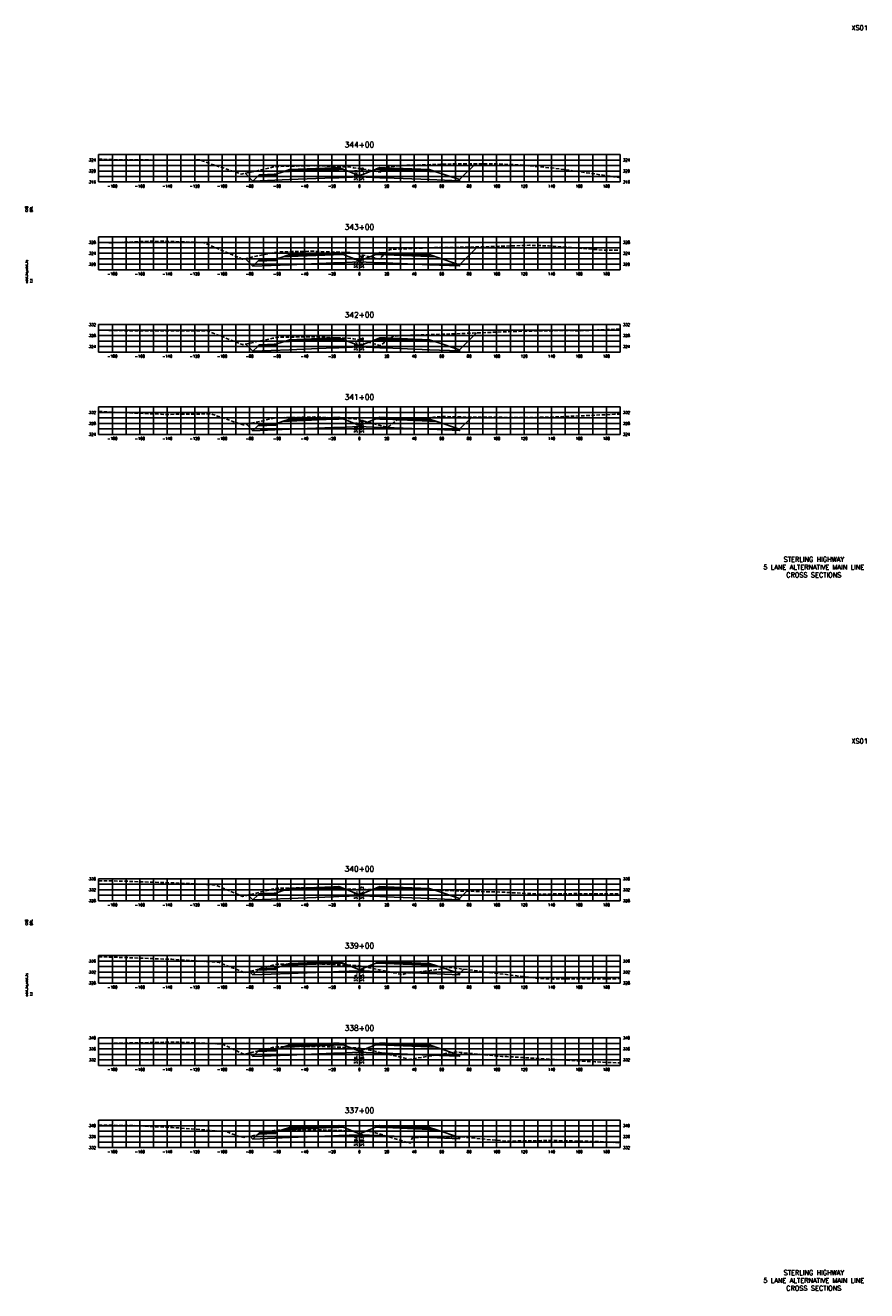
# Model space of a CAD drawing. Extents: x 37 to 10140, y -1968 to 9206.
# Tile 95 of 105: x 5147 to 5760, y 7296 to 8218. Entities that reach past the tile are written whole.
import ezdxf
from ezdxf.enums import TextEntityAlignment as Align

# ---------------------------------------------------------------- set-up
doc = ezdxf.new("R2010")
doc.units = 0
doc.header["$LTSCALE"] = 20
doc.header["$MEASUREMENT"] = 0
doc.linetypes.add('HIDDEN_050%', pattern=[0.1875, 0.125, -0.0625])
for name, color, linetype in [('S-AT-TXT175', 6, 'Continuous'), ('S-AT-TXT80', 1, 'Continuous'), ('XDATUM', 3, 'Continuous'), ('XEG', 1, 'HIDDEN_050%'), ('XFG', 2, 'Continuous'), ('XGRID', 251, 'Continuous'), ('XGRIDT', 2, 'Continuous'), ('XREF-BORDER', 7, 'Continuous')]:
    doc.layers.add(name, color=color, linetype=linetype)
doc.styles.add('L100', font='simplex.shx', dxfattribs={"height": 2})
doc.styles.add('L175', font='ROMANSM.shx', dxfattribs={"height": 3.5})
doc.styles.add('L80', font='ROMANSM.shx', dxfattribs={"height": 1.6})

# ---------------------------------------------------------------- blocks, each defined once
blk = doc.blocks.new('03025_00_att1')
at = {"layer": 'S-AT-TXT175', "style": 'L175'}
for tag, p in [('NUM', (32.402, 20.822)), ('LINE1', (30.64, 1.444)), ('LINE2', (30.64, 1.161)), ('LINE3', (30.64, 0.877))]:
    blk.add_attdef(tag, text='', height=0.175, dxfattribs=at).set_placement(p, align=Align.CENTER)
at = {"layer": 'S-AT-TXT80', "style": 'L80'}
for tag, p in [('DESIGNED', (2.094, 14.201)), ('CHECKED', (2.265, 14.201)), ('DRAFTED', (2.436, 14.201)), ('PCTB', (2.094, 11.605)), ('PSCALE', (2.265, 11.605)), ('PVIEW', (2.436, 11.605))]:
    blk.add_attdef(tag, p, '', height=0.08, rotation=90, dxfattribs=at)

msp = doc.modelspace()

# ---------------------------------------------------------------- linework, layer by layer
at = {"layer": 'XDATUM', "flags": 128}
for points in [[(5306.71, 8110.32), (5312.41, 8104.63), (5339, 8105.69), (5371, 8106.97), (5375, 8107.13), (5390, 8107.73), (5405, 8107.13), (5409, 8106.97), (5441, 8105.69), (5463, 8104.81), (5463, 8105.7), (5474.47, 8117.17)], [(5306.85, 8048.19), (5312.41, 8042.63), (5339, 8043.69), (5371, 8044.97), (5375, 8045.13), (5390, 8045.73), (5405, 8045.13), (5409, 8044.97), (5441, 8043.69), (5463, 8042.81), (5463, 8043.7), (5475.95, 8056.65)], [(5307.16, 7985.88), (5312.41, 7980.63), (5339, 7981.69), (5371, 7982.97), (5375, 7983.13), (5390, 7983.73), (5405, 7983.13), (5409, 7982.97), (5441, 7981.69), (5463, 7980.81), (5463, 7981.7), (5475.24, 7993.93)], [(5307.67, 7927.37), (5312.41, 7922.63), (5339, 7923.69), (5371, 7924.97), (5375, 7925.13), (5390, 7925.73), (5405, 7925.13), (5409, 7924.97), (5441, 7923.69), (5463, 7922.81), (5463, 7923.7), (5471.91, 7932.6)], [(5308.87, 7584.1), (5312.41, 7580.56), (5339, 7581.63), (5371, 7582.91), (5375, 7583.07), (5390, 7583.67), (5405, 7583.07), (5409, 7582.91), (5441, 7581.63), (5463, 7580.75), (5463, 7581.63), (5468.32, 7586.95)], [(5309.96, 7528.32), (5312.41, 7525.87), (5339, 7526.94), (5371, 7528.22), (5375, 7528.38), (5390, 7528.98), (5405, 7528.38), (5409, 7528.22), (5441, 7526.94), (5463, 7526.06), (5463, 7526.94), (5466.14, 7530.08)], [(5309.88, 7468.96), (5312.41, 7466.44), (5339, 7467.5), (5371, 7468.78), (5375, 7468.94), (5390, 7469.54), (5405, 7468.94), (5409, 7468.78), (5441, 7467.5), (5463, 7466.62), (5463, 7467.51), (5464.8, 7469.3)], [(5310.28, 7408.38), (5312.41, 7406.25), (5339, 7407.32), (5371, 7408.6), (5375, 7408.76), (5390, 7409.36), (5405, 7408.76), (5409, 7408.6), (5441, 7407.32), (5463, 7406.44), (5463, 7407.32), (5463.59, 7407.91)]]:
    msp.add_lwpolyline(points, dxfattribs=at)
at = {"layer": 'XEG', "flags": 128}
for points in [[(5200, 8120.76), (5212.49, 8120.17), (5265.2, 8119.87), (5273.53, 8120.21), (5281.17, 8117.35), (5304.09, 8109.76), (5316.35, 8112.38), (5326.66, 8114.72), (5328.07, 8115.02), (5329.77, 8115.28), (5343.64, 8115.63), (5355.65, 8115.93), (5369.79, 8115.41), (5381.69, 8114.95), (5383.51, 8114.72), (5385.75, 8114.41), (5390, 8113.75), (5396.86, 8112.69), (5400.67, 8111.97), (5405.36, 8111.08), (5407.76, 8113.34), (5409.35, 8114.91), (5422.01, 8116.07), (5463.47, 8117.34), (5477.27, 8117.13), (5491.85, 8117.19), (5507.65, 8116.38), (5529.56, 8114.28), (5545.18, 8112.21), (5561.69, 8109.87), (5579.14, 8107.2), (5580, 8107.16)], [(5200, 8059.98), (5208.37, 8059.69), (5236.66, 8060.75), (5242.33, 8060.72), (5248.32, 8060.75), (5276.29, 8059.91), (5298.59, 8050.46), (5302.75, 8048.59), (5304.65, 8047.74), (5313.29, 8049.52), (5326.56, 8052.41), (5327.74, 8052.63), (5329.74, 8052.95), (5340.13, 8053.21), (5356.16, 8053.52), (5366.76, 8053.08), (5383.08, 8052.52), (5384.59, 8052.35), (5386.84, 8052.07), (5390, 8051.32), (5394.59, 8050.24), (5404.55, 8047.61), (5406.11, 8049.55), (5412.11, 8054.82), (5434.93, 8055.84), (5446.07, 8056.18), (5457.84, 8056.27), (5480.03, 8056.73), (5501.02, 8057.44), (5513.98, 8057.82), (5527.69, 8057.45), (5567.11, 8054.4), (5580, 8054.14)], [(5200, 7996.09), (5208.12, 7995.78), (5214.32, 7995.62), (5274.21, 7995.4), (5279.05, 7995.46), (5286.38, 7992.64), (5304.78, 7985.41), (5310.38, 7986.52), (5326.91, 7990.15), (5327.8, 7990.26), (5329.7, 7990.73), (5337.06, 7990.87), (5356.49, 7991.15), (5364.14, 7990.88), (5384.49, 7989.9), (5385.6, 7989.76), (5388.15, 7989.36), (5390, 7988.9), (5393.47, 7988.04), (5395.93, 7987.36), (5405.24, 7984.81), (5410.96, 7989.08), (5414.87, 7991.59), (5423.84, 7992.12), (5472.48, 7993.82), (5493.68, 7994.71), (5516.74, 7995.38), (5538.57, 7995.69), (5550.7, 7995.48), (5563.52, 7996.16), (5580, 7996.72)], [(5200, 7936.7), (5213.89, 7936.03), (5245.67, 7934.68), (5247.85, 7934.59), (5250.15, 7934.57), (5281.81, 7934.93), (5301.46, 7928.15), (5305.33, 7926.9), (5308.79, 7927.6), (5326.95, 7931.59), (5329.15, 7931.99), (5329.56, 7932.06), (5352.8, 7932.57), (5357.18, 7932.69), (5361.78, 7932.47), (5386.19, 7931.44), (5386.78, 7931.35), (5389.46, 7930.84), (5390, 7930.68), (5392.42, 7929.95), (5410.2, 7925.11), (5412.06, 7926.23), (5417.63, 7930.53), (5443.94, 7932.48), (5451.59, 7933.01), (5459.68, 7932.7), (5510.03, 7932.3), (5529.52, 7932.52), (5576.12, 7934.62), (5580, 7934.75)], [(5200, 7594.6), (5216.15, 7594.35), (5216.65, 7594.32), (5217.13, 7594.31), (5250.61, 7593.13), (5283.22, 7591.71), (5284.57, 7591.64), (5285.14, 7591.4), (5304.82, 7583.11), (5318.28, 7586.39), (5326.34, 7588.36), (5328.43, 7588.81), (5329.73, 7589.09), (5357.76, 7589.56), (5357.83, 7589.56), (5387.87, 7588.31), (5387.9, 7588.31), (5387.92, 7588.31), (5387.97, 7588.31), (5390, 7588.27), (5406.7, 7587.9), (5412.14, 7587.91), (5419.73, 7588.13), (5427.4, 7588.44), (5428.75, 7588.41), (5430.06, 7588.46), (5430.29, 7588.38), (5461.35, 7587.16), (5485.45, 7586.45), (5487.45, 7586.5), (5495.51, 7586.17), (5522.26, 7584.79), (5547.58, 7585.19), (5556.22, 7585.01), (5565.35, 7585.02), (5580, 7585.04)], [(5200, 7539.16), (5219.41, 7538.59), (5251.98, 7537.35), (5253.37, 7537.31), (5254.68, 7537.23), (5287.33, 7535.2), (5304.3, 7528.33), (5306.6, 7527.45), (5308.88, 7528.02), (5326.94, 7533.03), (5327.32, 7533.13), (5329.8, 7533.68), (5334.03, 7533.72), (5358.28, 7533.98), (5384.4, 7532.93), (5389.1, 7532.74), (5390, 7532.55), (5392.47, 7532.01), (5393.05, 7531.93), (5416.77, 7527.08), (5421.12, 7526.14), (5421.27, 7525.94), (5423.15, 7526.81), (5452.95, 7530.62), (5457.11, 7531.36), (5461.51, 7530.66), (5519.04, 7523.48), (5531.35, 7522.94), (5580, 7523.2)], [(5200, 7475.95), (5217.98, 7476.17), (5222.17, 7476.39), (5226.14, 7476.34), (5256.13, 7477), (5287.82, 7475.6), (5290.09, 7475.47), (5292.31, 7474.48), (5306.01, 7467.99), (5319.7, 7471.44), (5326.6, 7472.89), (5327.6, 7473.04), (5329.76, 7473.42), (5338.78, 7473.55), (5358.86, 7473.86), (5379.55, 7473.02), (5389.11, 7472.67), (5390, 7472.51), (5392.3, 7472.1), (5394.04, 7471.95), (5409.99, 7468.14), (5425.05, 7464.83), (5425.89, 7464.33), (5427.5, 7464.55), (5459.87, 7469.79), (5490.5, 7466.77), (5493.83, 7466.43), (5497.34, 7466.39), (5527.78, 7464.56), (5556.59, 7462.86), (5561.74, 7462.6), (5567.18, 7462.2), (5580, 7461.77)], [(5200, 7416.36), (5224.93, 7416.15), (5253.81, 7414.57), (5258.89, 7414.33), (5263.69, 7413.98), (5292.85, 7411.68), (5301.02, 7408.65), (5305.87, 7407.41), (5317.48, 7409.96), (5326.52, 7412.14), (5327.98, 7412.38), (5329.58, 7412.62), (5344.94, 7412.79), (5358.08, 7413.04), (5390, 7412.05), (5396.95, 7411.83), (5397.65, 7411.81), (5397.7, 7411.8), (5400.18, 7411.33), (5413.92, 7407.16), (5427.14, 7403.19), (5427.31, 7404.65), (5428.67, 7407.39), (5461.96, 7407.99), (5462.63, 7408), (5463.34, 7407.93), (5496.59, 7404.74), (5528.05, 7405.15), (5530.54, 7405.17), (5533.18, 7405.12), (5564.5, 7404.43), (5580, 7403.47)]]:
    msp.add_lwpolyline(points, dxfattribs=at)
at = {"layer": 'XFG', "flags": 128}
for points in [[(5312.41, 8104.63), (5312.41, 8104.63), (5306.71, 8110.32)], [(5390, 8108.47), (5378.05, 8113.25), (5375, 8113.13), (5371, 8112.97), (5339, 8111.69), (5334.43, 8111.51), (5329, 8109.7), (5329, 8108.7), (5315.96, 8108.18), (5312.41, 8104.63), (5339, 8105.69), (5371, 8106.97), (5375, 8107.13), (5390, 8107.73), (5390, 8108.47)], [(5329, 8109.7), (5328, 8109.66), (5328, 8109.32), (5318, 8108.92), (5318, 8109.26), (5317, 8109.22), (5315.96, 8108.18), (5329, 8108.7), (5329, 8109.7)], [(5328, 8109.66), (5318, 8109.26), (5318, 8108.92), (5328, 8109.32), (5328, 8109.66)], [(5375, 8113.47), (5371, 8113.31), (5339, 8112.03), (5339, 8113.03), (5334.43, 8111.51), (5339, 8111.69), (5371, 8112.97), (5375, 8113.13), (5378.05, 8113.25), (5375, 8114.47), (5375, 8113.47)], [(5375, 8114.47), (5371, 8114.31), (5339, 8113.03), (5339, 8112.69), (5371, 8113.97), (5375, 8114.13), (5375, 8114.47)], [(5375, 8114.13), (5371, 8113.97), (5339, 8112.69), (5339, 8112.03), (5371, 8113.31), (5375, 8113.47), (5375, 8114.13)], [(5390, 8108.47), (5401.95, 8113.25), (5405, 8113.13), (5409, 8112.97), (5441, 8111.69), (5445.57, 8111.51), (5463, 8105.7), (5463, 8104.81), (5441, 8105.69), (5409, 8106.97), (5405, 8107.13), (5390, 8107.73)], [(5405, 8114.47), (5401.95, 8113.25), (5405, 8113.13), (5409, 8112.97), (5441, 8111.69), (5445.57, 8111.51), (5441, 8113.03), (5441, 8112.03), (5409, 8113.31), (5405, 8113.47), (5405, 8114.47)], [(5405, 8114.47), (5405, 8114.13), (5409, 8113.97), (5441, 8112.69), (5441, 8113.03), (5409, 8114.31), (5405, 8114.47)], [(5405, 8114.13), (5405, 8113.47), (5409, 8113.31), (5441, 8112.03), (5441, 8112.69), (5409, 8113.97), (5405, 8114.13)], [(5463, 8105.7), (5463, 8105.7), (5474.47, 8117.17)], [(5463, 8043.7), (5463, 8043.7), (5475.95, 8056.65)], [(5312.41, 8042.63), (5312.41, 8042.63), (5306.85, 8048.19)], [(5390, 8046.47), (5378.05, 8051.25), (5375, 8051.13), (5371, 8050.97), (5339, 8049.69), (5334.43, 8049.51), (5329, 8047.7), (5329, 8046.7), (5315.96, 8046.18), (5312.41, 8042.63), (5339, 8043.69), (5371, 8044.97), (5375, 8045.13), (5390, 8045.73), (5390, 8046.47)], [(5329, 8047.7), (5328, 8047.66), (5328, 8047.32), (5318, 8046.92), (5318, 8047.26), (5317, 8047.22), (5315.96, 8046.18), (5329, 8046.7), (5329, 8047.7)], [(5328, 8047.66), (5318, 8047.26), (5318, 8046.92), (5328, 8047.32), (5328, 8047.66)], [(5375, 8051.47), (5371, 8051.31), (5339, 8050.03), (5339, 8051.03), (5334.43, 8049.51), (5339, 8049.69), (5371, 8050.97), (5375, 8051.13), (5378.05, 8051.25), (5375, 8052.47), (5375, 8051.47)], [(5375, 8052.47), (5371, 8052.31), (5339, 8051.03), (5339, 8050.69), (5371, 8051.97), (5375, 8052.13), (5375, 8052.47)], [(5375, 8052.13), (5371, 8051.97), (5339, 8050.69), (5339, 8050.03), (5371, 8051.31), (5375, 8051.47), (5375, 8052.13)], [(5390, 8046.47), (5401.95, 8051.25), (5405, 8051.13), (5409, 8050.97), (5441, 8049.69), (5445.57, 8049.51), (5463, 8043.7), (5463, 8042.81), (5441, 8043.69), (5409, 8044.97), (5405, 8045.13), (5390, 8045.73)], [(5405, 8052.47), (5401.95, 8051.25), (5405, 8051.13), (5409, 8050.97), (5441, 8049.69), (5445.57, 8049.51), (5441, 8051.03), (5441, 8050.03), (5409, 8051.31), (5405, 8051.47), (5405, 8052.47)], [(5405, 8052.47), (5405, 8052.13), (5409, 8051.97), (5441, 8050.69), (5441, 8051.03), (5409, 8052.31), (5405, 8052.47)], [(5405, 8052.13), (5405, 8051.47), (5409, 8051.31), (5441, 8050.03), (5441, 8050.69), (5409, 8051.97), (5405, 8052.13)], [(5390, 7984.47), (5378.05, 7989.25), (5375, 7989.13), (5371, 7988.97), (5339, 7987.69), (5334.43, 7987.51), (5329, 7985.7), (5329, 7984.7), (5315.96, 7984.18), (5312.41, 7980.63), (5339, 7981.69), (5371, 7982.97), (5375, 7983.13), (5390, 7983.73), (5390, 7984.47)], [(5375, 7989.47), (5371, 7989.31), (5339, 7988.03), (5339, 7989.03), (5334.43, 7987.51), (5339, 7987.69), (5371, 7988.97), (5375, 7989.13), (5378.05, 7989.25), (5375, 7990.47), (5375, 7989.47)], [(5375, 7990.47), (5371, 7990.31), (5339, 7989.03), (5339, 7988.69), (5371, 7989.97), (5375, 7990.13), (5375, 7990.47)], [(5375, 7990.13), (5371, 7989.97), (5339, 7988.69), (5339, 7988.03), (5371, 7989.31), (5375, 7989.47), (5375, 7990.13)], [(5390, 7984.47), (5401.95, 7989.25), (5405, 7989.13), (5409, 7988.97), (5441, 7987.69), (5445.57, 7987.51), (5463, 7981.7), (5463, 7980.81), (5441, 7981.69), (5409, 7982.97), (5405, 7983.13), (5390, 7983.73)], [(5405, 7990.47), (5401.95, 7989.25), (5405, 7989.13), (5409, 7988.97), (5441, 7987.69), (5445.57, 7987.51), (5441, 7989.03), (5441, 7988.03), (5409, 7989.31), (5405, 7989.47), (5405, 7990.47)], [(5405, 7990.47), (5405, 7990.13), (5409, 7989.97), (5441, 7988.69), (5441, 7989.03), (5409, 7990.31), (5405, 7990.47)], [(5405, 7990.13), (5405, 7989.47), (5409, 7989.31), (5441, 7988.03), (5441, 7988.69), (5409, 7989.97), (5405, 7990.13)], [(5463, 7981.7), (5463, 7981.7), (5475.24, 7993.93)], [(5312.41, 7980.63), (5312.41, 7980.63), (5307.16, 7985.88)], [(5329, 7985.7), (5328, 7985.66), (5328, 7985.32), (5318, 7984.92), (5318, 7985.26), (5317, 7985.22), (5315.96, 7984.18), (5329, 7984.7), (5329, 7985.7)], [(5328, 7985.66), (5318, 7985.26), (5318, 7984.92), (5328, 7985.32), (5328, 7985.66)], [(5312.41, 7922.63), (5312.41, 7922.63), (5307.67, 7927.37)], [(5390, 7926.47), (5378.05, 7931.25), (5375, 7931.13), (5371, 7930.97), (5339, 7929.69), (5334.43, 7929.51), (5329, 7927.7), (5329, 7926.7), (5315.96, 7926.18), (5312.41, 7922.63), (5339, 7923.69), (5371, 7924.97), (5375, 7925.13), (5390, 7925.73), (5390, 7926.47)], [(5329, 7927.7), (5328, 7927.66), (5328, 7927.32), (5318, 7926.92), (5318, 7927.26), (5317, 7927.22), (5315.96, 7926.18), (5329, 7926.7), (5329, 7927.7)], [(5328, 7927.66), (5318, 7927.26), (5318, 7926.92), (5328, 7927.32), (5328, 7927.66)], [(5375, 7931.47), (5371, 7931.31), (5339, 7930.03), (5339, 7931.03), (5334.43, 7929.51), (5339, 7929.69), (5371, 7930.97), (5375, 7931.13), (5378.05, 7931.25), (5375, 7932.47), (5375, 7931.47)], [(5375, 7932.47), (5371, 7932.31), (5339, 7931.03), (5339, 7930.69), (5371, 7931.97), (5375, 7932.13), (5375, 7932.47)], [(5375, 7932.13), (5371, 7931.97), (5339, 7930.69), (5339, 7930.03), (5371, 7931.31), (5375, 7931.47), (5375, 7932.13)], [(5390, 7926.47), (5401.95, 7931.25), (5405, 7931.13), (5409, 7930.97), (5441, 7929.69), (5445.57, 7929.51), (5463, 7923.7), (5463, 7922.81), (5441, 7923.69), (5409, 7924.97), (5405, 7925.13), (5390, 7925.73)], [(5405, 7932.47), (5401.95, 7931.25), (5405, 7931.13), (5409, 7930.97), (5441, 7929.69), (5445.57, 7929.51), (5441, 7931.03), (5441, 7930.03), (5409, 7931.31), (5405, 7931.47), (5405, 7932.47)], [(5405, 7932.47), (5405, 7932.13), (5409, 7931.97), (5441, 7930.69), (5441, 7931.03), (5409, 7932.31), (5405, 7932.47)], [(5405, 7932.13), (5405, 7931.47), (5409, 7931.31), (5441, 7930.03), (5441, 7930.69), (5409, 7931.97), (5405, 7932.13)], [(5463, 7923.7), (5463, 7923.7), (5471.91, 7932.6)], [(5312.41, 7580.56), (5312.41, 7580.56), (5308.87, 7584.1)], [(5390, 7584.41), (5378.05, 7589.19), (5375, 7589.07), (5371, 7588.91), (5339, 7587.63), (5334.43, 7587.44), (5329, 7585.63), (5329, 7584.63), (5315.96, 7584.11), (5312.41, 7580.56), (5339, 7581.63), (5371, 7582.91), (5375, 7583.07), (5390, 7583.67), (5390, 7584.41)], [(5329, 7585.63), (5328, 7585.59), (5328, 7585.25), (5318, 7584.85), (5318, 7585.19), (5317, 7585.15), (5315.96, 7584.11), (5329, 7584.63), (5329, 7585.63)], [(5328, 7585.59), (5318, 7585.19), (5318, 7584.85), (5328, 7585.25), (5328, 7585.59)], [(5375, 7589.41), (5371, 7589.25), (5339, 7587.97), (5339, 7588.97), (5334.43, 7587.44), (5339, 7587.63), (5371, 7588.91), (5375, 7589.07), (5378.05, 7589.19), (5375, 7590.41), (5375, 7589.41)], [(5375, 7590.41), (5371, 7590.25), (5339, 7588.97), (5339, 7588.63), (5371, 7589.91), (5375, 7590.07), (5375, 7590.41)], [(5375, 7590.07), (5371, 7589.91), (5339, 7588.63), (5339, 7587.97), (5371, 7589.25), (5375, 7589.41), (5375, 7590.07)], [(5390, 7584.41), (5401.95, 7589.19), (5405, 7589.07), (5409, 7588.91), (5441, 7587.63), (5445.57, 7587.44), (5463, 7581.63), (5463, 7580.75), (5441, 7581.63), (5409, 7582.91), (5405, 7583.07), (5390, 7583.67)], [(5405, 7590.41), (5401.95, 7589.19), (5405, 7589.07), (5409, 7588.91), (5441, 7587.63), (5445.57, 7587.44), (5441, 7588.97), (5441, 7587.97), (5409, 7589.25), (5405, 7589.41), (5405, 7590.41)], [(5405, 7590.41), (5405, 7590.07), (5409, 7589.91), (5441, 7588.63), (5441, 7588.97), (5409, 7590.25), (5405, 7590.41)], [(5405, 7590.07), (5405, 7589.41), (5409, 7589.25), (5441, 7587.97), (5441, 7588.63), (5409, 7589.91), (5405, 7590.07)], [(5463, 7581.63), (5463, 7581.63), (5468.32, 7586.95)], [(5312.41, 7525.87), (5312.41, 7525.87), (5309.96, 7528.32)], [(5390, 7529.72), (5378.05, 7534.5), (5375, 7534.38), (5371, 7534.22), (5339, 7532.94), (5334.43, 7532.75), (5329, 7530.94), (5329, 7529.94), (5315.96, 7529.42), (5312.41, 7525.87), (5339, 7526.94), (5371, 7528.22), (5375, 7528.38), (5390, 7528.98), (5390, 7529.72)], [(5329, 7530.94), (5328, 7530.9), (5328, 7530.56), (5318, 7530.16), (5318, 7530.5), (5317, 7530.46), (5315.96, 7529.42), (5329, 7529.94), (5329, 7530.94)], [(5328, 7530.9), (5318, 7530.5), (5318, 7530.16), (5328, 7530.56), (5328, 7530.9)], [(5375, 7534.72), (5371, 7534.56), (5339, 7533.28), (5339, 7534.28), (5334.43, 7532.75), (5339, 7532.94), (5371, 7534.22), (5375, 7534.38), (5378.05, 7534.5), (5375, 7535.72), (5375, 7534.72)], [(5375, 7535.72), (5371, 7535.56), (5339, 7534.28), (5339, 7533.94), (5371, 7535.22), (5375, 7535.38), (5375, 7535.72)], [(5375, 7535.38), (5371, 7535.22), (5339, 7533.94), (5339, 7533.28), (5371, 7534.56), (5375, 7534.72), (5375, 7535.38)], [(5390, 7529.72), (5401.95, 7534.5), (5405, 7534.38), (5409, 7534.22), (5441, 7532.94), (5445.57, 7532.75), (5463, 7526.94), (5463, 7526.06), (5441, 7526.94), (5409, 7528.22), (5405, 7528.38), (5390, 7528.98)], [(5405, 7535.72), (5401.95, 7534.5), (5405, 7534.38), (5409, 7534.22), (5441, 7532.94), (5445.57, 7532.75), (5441, 7534.28), (5441, 7533.28), (5409, 7534.56), (5405, 7534.72), (5405, 7535.72)], [(5405, 7535.72), (5405, 7535.38), (5409, 7535.22), (5441, 7533.94), (5441, 7534.28), (5409, 7535.56), (5405, 7535.72)], [(5405, 7535.38), (5405, 7534.72), (5409, 7534.56), (5441, 7533.28), (5441, 7533.94), (5409, 7535.22), (5405, 7535.38)], [(5463, 7526.94), (5463, 7526.94), (5466.14, 7530.08)], [(5390, 7470.28), (5378.05, 7475.06), (5375, 7474.94), (5371, 7474.78), (5339, 7473.5), (5334.43, 7473.32), (5329, 7471.51), (5329, 7470.51), (5315.96, 7469.99), (5312.41, 7466.44), (5339, 7467.5), (5371, 7468.78), (5375, 7468.94), (5390, 7469.54), (5390, 7470.28)], [(5375, 7475.28), (5371, 7475.12), (5339, 7473.84), (5339, 7474.84), (5334.43, 7473.32), (5339, 7473.5), (5371, 7474.78), (5375, 7474.94), (5378.05, 7475.06), (5375, 7476.28), (5375, 7475.28)], [(5375, 7476.28), (5371, 7476.12), (5339, 7474.84), (5339, 7474.5), (5371, 7475.78), (5375, 7475.94), (5375, 7476.28)], [(5375, 7475.94), (5371, 7475.78), (5339, 7474.5), (5339, 7473.84), (5371, 7475.12), (5375, 7475.28), (5375, 7475.94)], [(5390, 7470.28), (5401.95, 7475.06), (5405, 7474.94), (5409, 7474.78), (5441, 7473.5), (5445.57, 7473.32), (5463, 7467.51), (5463, 7466.62), (5441, 7467.5), (5409, 7468.78), (5405, 7468.94), (5390, 7469.54)], [(5405, 7476.28), (5401.95, 7475.06), (5405, 7474.94), (5409, 7474.78), (5441, 7473.5), (5445.57, 7473.32), (5441, 7474.84), (5441, 7473.84), (5409, 7475.12), (5405, 7475.28), (5405, 7476.28)], [(5405, 7476.28), (5405, 7475.94), (5409, 7475.78), (5441, 7474.5), (5441, 7474.84), (5409, 7476.12), (5405, 7476.28)], [(5405, 7475.94), (5405, 7475.28), (5409, 7475.12), (5441, 7473.84), (5441, 7474.5), (5409, 7475.78), (5405, 7475.94)], [(5312.41, 7466.44), (5312.41, 7466.44), (5309.88, 7468.96)], [(5329, 7471.51), (5328, 7471.47), (5328, 7471.13), (5318, 7470.73), (5318, 7471.07), (5317, 7471.03), (5315.96, 7469.99), (5329, 7470.51), (5329, 7471.51)], [(5328, 7471.47), (5318, 7471.07), (5318, 7470.73), (5328, 7471.13), (5328, 7471.47)], [(5463, 7467.51), (5463, 7467.51), (5464.8, 7469.3)], [(5312.41, 7406.25), (5312.41, 7406.25), (5310.28, 7408.38)], [(5390, 7410.1), (5378.05, 7414.88), (5375, 7414.76), (5371, 7414.6), (5339, 7413.32), (5334.43, 7413.13), (5329, 7411.32), (5329, 7410.32), (5315.96, 7409.8), (5312.41, 7406.25), (5339, 7407.32), (5371, 7408.6), (5375, 7408.76), (5390, 7409.36), (5390, 7410.1)], [(5329, 7411.32), (5328, 7411.28), (5328, 7410.94), (5318, 7410.54), (5318, 7410.88), (5317, 7410.84), (5315.96, 7409.8), (5329, 7410.32), (5329, 7411.32)], [(5328, 7411.28), (5318, 7410.88), (5318, 7410.54), (5328, 7410.94), (5328, 7411.28)], [(5375, 7415.1), (5371, 7414.94), (5339, 7413.66), (5339, 7414.66), (5334.43, 7413.13), (5339, 7413.32), (5371, 7414.6), (5375, 7414.76), (5378.05, 7414.88), (5375, 7416.1), (5375, 7415.1)], [(5375, 7416.1), (5371, 7415.94), (5339, 7414.66), (5339, 7414.32), (5371, 7415.6), (5375, 7415.76), (5375, 7416.1)], [(5375, 7415.76), (5371, 7415.6), (5339, 7414.32), (5339, 7413.66), (5371, 7414.94), (5375, 7415.1), (5375, 7415.76)], [(5390, 7410.1), (5401.95, 7414.88), (5405, 7414.76), (5409, 7414.6), (5441, 7413.32), (5445.57, 7413.13), (5463, 7407.32), (5463, 7406.44), (5441, 7407.32), (5409, 7408.6), (5405, 7408.76), (5390, 7409.36)], [(5405, 7416.1), (5401.95, 7414.88), (5405, 7414.76), (5409, 7414.6), (5441, 7413.32), (5445.57, 7413.13), (5441, 7414.66), (5441, 7413.66), (5409, 7414.94), (5405, 7415.1), (5405, 7416.1)], [(5405, 7416.1), (5405, 7415.76), (5409, 7415.6), (5441, 7414.32), (5441, 7414.66), (5409, 7415.94), (5405, 7416.1)], [(5405, 7415.76), (5405, 7415.1), (5409, 7414.94), (5441, 7413.66), (5441, 7414.32), (5409, 7415.6), (5405, 7415.76)], [(5463, 7407.32), (5463, 7407.32), (5463.59, 7407.91)]]:
    msp.add_lwpolyline(points, dxfattribs=at)
at = {"layer": 'XGRID'}
for p, q in [((5200, 8104), (5200, 8124)), ((5200, 8124), (5580, 8124)), ((5200, 8120), (5580, 8120)), ((5210, 8104), (5210, 8124)), ((5220, 8104), (5220, 8124)), ((5230, 8104), (5230, 8124)), ((5240, 8104), (5240, 8124)), ((5250, 8104), (5250, 8124)), ((5260, 8104), (5260, 8124)), ((5270, 8104), (5270, 8124)), ((5280, 8104), (5280, 8124)), ((5290, 8104), (5290, 8124)), ((5300, 8104), (5300, 8124)), ((5310, 8104), (5310, 8124)), ((5320, 8104), (5320, 8124)), ((5330, 8104), (5330, 8124)), ((5340, 8104), (5340, 8124)), ((5350, 8104), (5350, 8124)), ((5360, 8104), (5360, 8124)), ((5370, 8104), (5370, 8124)), ((5380, 8104), (5380, 8124)), ((5390, 8104), (5390, 8124)), ((5400, 8104), (5400, 8124)), ((5410, 8104), (5410, 8124)), ((5420, 8104), (5420, 8124)), ((5430, 8104), (5430, 8124)), ((5440, 8104), (5440, 8124)), ((5450, 8104), (5450, 8124)), ((5460, 8104), (5460, 8124)), ((5470, 8104), (5470, 8124)), ((5480, 8104), (5480, 8124)), ((5490, 8104), (5490, 8124)), ((5500, 8104), (5500, 8124)), ((5510, 8104), (5510, 8124)), ((5520, 8104), (5520, 8124)), ((5530, 8104), (5530, 8124)), ((5540, 8104), (5540, 8124)), ((5550, 8104), (5550, 8124)), ((5560, 8104), (5560, 8124)), ((5570, 8104), (5570, 8124)), ((5580, 8104), (5580, 8124)), ((5200, 8116), (5580, 8116)), ((5200, 8112), (5580, 8112)), ((5200, 8108), (5580, 8108)), ((5200, 8104), (5580, 8104)), ((5200, 8040), (5200, 8064)), ((5200, 8064), (5580, 8064)), ((5210, 8040), (5210, 8064)), ((5220, 8040), (5220, 8064)), ((5230, 8040), (5230, 8064)), ((5240, 8040), (5240, 8064)), ((5250, 8040), (5250, 8064)), ((5260, 8040), (5260, 8064)), ((5270, 8040), (5270, 8064)), ((5280, 8040), (5280, 8064)), ((5290, 8040), (5290, 8064)), ((5300, 8040), (5300, 8064)), ((5310, 8040), (5310, 8064)), ((5320, 8040), (5320, 8064)), ((5330, 8040), (5330, 8064)), ((5340, 8040), (5340, 8064)), ((5350, 8040), (5350, 8064)), ((5360, 8040), (5360, 8064)), ((5370, 8040), (5370, 8064)), ((5380, 8040), (5380, 8064)), ((5390, 8040), (5390, 8064)), ((5400, 8040), (5400, 8064)), ((5410, 8040), (5410, 8064)), ((5420, 8040), (5420, 8064)), ((5430, 8040), (5430, 8064)), ((5440, 8040), (5440, 8064)), ((5450, 8040), (5450, 8064)), ((5460, 8040), (5460, 8064)), ((5470, 8040), (5470, 8064)), ((5480, 8040), (5480, 8064)), ((5490, 8040), (5490, 8064)), ((5500, 8040), (5500, 8064)), ((5510, 8040), (5510, 8064)), ((5520, 8040), (5520, 8064)), ((5530, 8040), (5530, 8064)), ((5540, 8040), (5540, 8064)), ((5550, 8040), (5550, 8064)), ((5560, 8040), (5560, 8064)), ((5570, 8040), (5570, 8064)), ((5580, 8040), (5580, 8064)), ((5200, 8060), (5580, 8060)), ((5200, 8056), (5580, 8056)), ((5200, 8052), (5580, 8052)), ((5200, 8048), (5580, 8048)), ((5200, 8044), (5580, 8044)), ((5200, 8040), (5580, 8040)), ((5200, 7980), (5200, 8000)), ((5200, 8000), (5580, 8000)), ((5210, 7980), (5210, 8000)), ((5220, 7980), (5220, 8000)), ((5230, 7980), (5230, 8000)), ((5240, 7980), (5240, 8000)), ((5250, 7980), (5250, 8000)), ((5260, 7980), (5260, 8000)), ((5270, 7980), (5270, 8000)), ((5280, 7980), (5280, 8000)), ((5290, 7980), (5290, 8000)), ((5300, 7980), (5300, 8000)), ((5310, 7980), (5310, 8000)), ((5320, 7980), (5320, 8000)), ((5330, 7980), (5330, 8000)), ((5340, 7980), (5340, 8000)), ((5350, 7980), (5350, 8000)), ((5360, 7980), (5360, 8000)), ((5370, 7980), (5370, 8000)), ((5380, 7980), (5380, 8000)), ((5390, 7980), (5390, 8000)), ((5400, 7980), (5400, 8000)), ((5410, 7980), (5410, 8000)), ((5420, 7980), (5420, 8000)), ((5430, 7980), (5430, 8000)), ((5440, 7980), (5440, 8000)), ((5450, 7980), (5450, 8000)), ((5460, 7980), (5460, 8000)), ((5470, 7980), (5470, 8000)), ((5480, 7980), (5480, 8000)), ((5490, 7980), (5490, 8000)), ((5500, 7980), (5500, 8000)), ((5510, 7980), (5510, 8000)), ((5520, 7980), (5520, 8000)), ((5530, 7980), (5530, 8000)), ((5540, 7980), (5540, 8000)), ((5550, 7980), (5550, 8000)), ((5560, 7980), (5560, 8000)), ((5570, 7980), (5570, 8000)), ((5580, 7980), (5580, 8000)), ((5200, 7996), (5580, 7996)), ((5200, 7992), (5580, 7992)), ((5200, 7988), (5580, 7988)), ((5200, 7984), (5580, 7984)), ((5200, 7980), (5580, 7980)), ((5200, 7920), (5200, 7940)), ((5200, 7940), (5580, 7940)), ((5200, 7936), (5580, 7936)), ((5210, 7920), (5210, 7940)), ((5220, 7920), (5220, 7940)), ((5230, 7920), (5230, 7940)), ((5240, 7920), (5240, 7940)), ((5250, 7920), (5250, 7940)), ((5260, 7920), (5260, 7940)), ((5270, 7920), (5270, 7940)), ((5280, 7920), (5280, 7940)), ((5290, 7920), (5290, 7940)), ((5300, 7920), (5300, 7940)), ((5310, 7920), (5310, 7940)), ((5320, 7920), (5320, 7940)), ((5330, 7920), (5330, 7940)), ((5340, 7920), (5340, 7940)), ((5350, 7920), (5350, 7940)), ((5360, 7920), (5360, 7940)), ((5370, 7920), (5370, 7940)), ((5380, 7920), (5380, 7940)), ((5390, 7920), (5390, 7940)), ((5400, 7920), (5400, 7940)), ((5410, 7920), (5410, 7940)), ((5420, 7920), (5420, 7940)), ((5430, 7920), (5430, 7940)), ((5440, 7920), (5440, 7940)), ((5450, 7920), (5450, 7940)), ((5460, 7920), (5460, 7940)), ((5470, 7920), (5470, 7940)), ((5480, 7920), (5480, 7940)), ((5490, 7920), (5490, 7940)), ((5500, 7920), (5500, 7940)), ((5510, 7920), (5510, 7940)), ((5520, 7920), (5520, 7940)), ((5530, 7920), (5530, 7940)), ((5540, 7920), (5540, 7940)), ((5550, 7920), (5550, 7940)), ((5560, 7920), (5560, 7940)), ((5570, 7920), (5570, 7940)), ((5580, 7920), (5580, 7940)), ((5200, 7932), (5580, 7932)), ((5200, 7928), (5580, 7928)), ((5200, 7924), (5580, 7924)), ((5200, 7920), (5580, 7920)), ((5200, 7580), (5200, 7596)), ((5200, 7596), (5580, 7596)), ((5210, 7580), (5210, 7596)), ((5220, 7580), (5220, 7596)), ((5230, 7580), (5230, 7596)), ((5240, 7580), (5240, 7596)), ((5250, 7580), (5250, 7596)), ((5260, 7580), (5260, 7596)), ((5270, 7580), (5270, 7596)), ((5280, 7580), (5280, 7596)), ((5290, 7580), (5290, 7596)), ((5300, 7580), (5300, 7596)), ((5310, 7580), (5310, 7596)), ((5320, 7580), (5320, 7596)), ((5330, 7580), (5330, 7596)), ((5340, 7580), (5340, 7596)), ((5350, 7580), (5350, 7596)), ((5360, 7580), (5360, 7596)), ((5370, 7580), (5370, 7596)), ((5380, 7580), (5380, 7596)), ((5390, 7580), (5390, 7596)), ((5400, 7580), (5400, 7596)), ((5410, 7580), (5410, 7596)), ((5420, 7580), (5420, 7596)), ((5430, 7580), (5430, 7596)), ((5440, 7580), (5440, 7596)), ((5450, 7580), (5450, 7596)), ((5460, 7580), (5460, 7596)), ((5470, 7580), (5470, 7596)), ((5480, 7580), (5480, 7596)), ((5490, 7580), (5490, 7596)), ((5500, 7580), (5500, 7596)), ((5510, 7580), (5510, 7596)), ((5520, 7580), (5520, 7596)), ((5530, 7580), (5530, 7596)), ((5540, 7580), (5540, 7596)), ((5550, 7580), (5550, 7596)), ((5560, 7580), (5560, 7596)), ((5570, 7580), (5570, 7596)), ((5580, 7580), (5580, 7596)), ((5200, 7592), (5580, 7592)), ((5200, 7588), (5580, 7588)), ((5200, 7584), (5580, 7584)), ((5200, 7580), (5580, 7580)), ((5200, 7520), (5200, 7540)), ((5200, 7540), (5580, 7540)), ((5210, 7520), (5210, 7540)), ((5220, 7520), (5220, 7540)), ((5230, 7520), (5230, 7540)), ((5240, 7520), (5240, 7540)), ((5250, 7520), (5250, 7540)), ((5260, 7520), (5260, 7540)), ((5270, 7520), (5270, 7540)), ((5280, 7520), (5280, 7540)), ((5290, 7520), (5290, 7540)), ((5300, 7520), (5300, 7540)), ((5310, 7520), (5310, 7540)), ((5320, 7520), (5320, 7540)), ((5330, 7520), (5330, 7540)), ((5340, 7520), (5340, 7540)), ((5350, 7520), (5350, 7540)), ((5360, 7520), (5360, 7540)), ((5370, 7520), (5370, 7540)), ((5380, 7520), (5380, 7540)), ((5390, 7520), (5390, 7540)), ((5400, 7520), (5400, 7540)), ((5410, 7520), (5410, 7540)), ((5420, 7520), (5420, 7540)), ((5430, 7520), (5430, 7540)), ((5440, 7520), (5440, 7540)), ((5450, 7520), (5450, 7540)), ((5460, 7520), (5460, 7540)), ((5470, 7520), (5470, 7540)), ((5480, 7520), (5480, 7540)), ((5490, 7520), (5490, 7540)), ((5500, 7520), (5500, 7540)), ((5510, 7520), (5510, 7540)), ((5520, 7520), (5520, 7540)), ((5530, 7520), (5530, 7540)), ((5540, 7520), (5540, 7540)), ((5550, 7520), (5550, 7540)), ((5560, 7520), (5560, 7540)), ((5570, 7520), (5570, 7540)), ((5580, 7520), (5580, 7540)), ((5200, 7536), (5580, 7536)), ((5200, 7532), (5580, 7532)), ((5200, 7528), (5580, 7528)), ((5200, 7524), (5580, 7524)), ((5200, 7520), (5580, 7520)), ((5200, 7460), (5200, 7480)), ((5200, 7480), (5580, 7480)), ((5200, 7476), (5580, 7476)), ((5210, 7460), (5210, 7480)), ((5220, 7460), (5220, 7480)), ((5230, 7460), (5230, 7480)), ((5240, 7460), (5240, 7480)), ((5250, 7460), (5250, 7480)), ((5260, 7460), (5260, 7480)), ((5270, 7460), (5270, 7480)), ((5280, 7460), (5280, 7480)), ((5290, 7460), (5290, 7480)), ((5300, 7460), (5300, 7480)), ((5310, 7460), (5310, 7480)), ((5320, 7460), (5320, 7480)), ((5330, 7460), (5330, 7480)), ((5340, 7460), (5340, 7480)), ((5350, 7460), (5350, 7480)), ((5360, 7460), (5360, 7480)), ((5370, 7460), (5370, 7480)), ((5380, 7460), (5380, 7480)), ((5390, 7460), (5390, 7480)), ((5400, 7460), (5400, 7480)), ((5410, 7460), (5410, 7480)), ((5420, 7460), (5420, 7480)), ((5430, 7460), (5430, 7480)), ((5440, 7460), (5440, 7480)), ((5450, 7460), (5450, 7480)), ((5460, 7460), (5460, 7480)), ((5470, 7460), (5470, 7480)), ((5480, 7460), (5480, 7480)), ((5490, 7460), (5490, 7480)), ((5500, 7460), (5500, 7480)), ((5510, 7460), (5510, 7480)), ((5520, 7460), (5520, 7480)), ((5530, 7460), (5530, 7480)), ((5540, 7460), (5540, 7480)), ((5550, 7460), (5550, 7480)), ((5560, 7460), (5560, 7480)), ((5570, 7460), (5570, 7480)), ((5580, 7460), (5580, 7480)), ((5200, 7472), (5580, 7472)), ((5200, 7468), (5580, 7468)), ((5200, 7464), (5580, 7464)), ((5200, 7460), (5580, 7460)), ((5200, 7400), (5200, 7420)), ((5200, 7420), (5580, 7420)), ((5210, 7400), (5210, 7420)), ((5220, 7400), (5220, 7420)), ((5230, 7400), (5230, 7420)), ((5240, 7400), (5240, 7420)), ((5250, 7400), (5250, 7420)), ((5260, 7400), (5260, 7420)), ((5270, 7400), (5270, 7420)), ((5280, 7400), (5280, 7420)), ((5290, 7400), (5290, 7420)), ((5300, 7400), (5300, 7420)), ((5310, 7400), (5310, 7420)), ((5320, 7400), (5320, 7420)), ((5330, 7400), (5330, 7420)), ((5340, 7400), (5340, 7420)), ((5350, 7400), (5350, 7420)), ((5360, 7400), (5360, 7420)), ((5370, 7400), (5370, 7420)), ((5380, 7400), (5380, 7420)), ((5390, 7400), (5390, 7420)), ((5400, 7400), (5400, 7420)), ((5410, 7400), (5410, 7420)), ((5420, 7400), (5420, 7420)), ((5430, 7400), (5430, 7420)), ((5440, 7400), (5440, 7420)), ((5450, 7400), (5450, 7420)), ((5460, 7400), (5460, 7420)), ((5470, 7400), (5470, 7420)), ((5480, 7400), (5480, 7420)), ((5490, 7400), (5490, 7420)), ((5500, 7400), (5500, 7420)), ((5510, 7400), (5510, 7420)), ((5520, 7400), (5520, 7420)), ((5530, 7400), (5530, 7420)), ((5540, 7400), (5540, 7420)), ((5550, 7400), (5550, 7420)), ((5560, 7400), (5560, 7420)), ((5570, 7400), (5570, 7420)), ((5580, 7400), (5580, 7420)), ((5200, 7416), (5580, 7416)), ((5200, 7412), (5580, 7412)), ((5200, 7408), (5580, 7408)), ((5200, 7404), (5580, 7404)), ((5200, 7400), (5580, 7400))]:
    msp.add_line(p, q, dxfattribs=at)

# ---------------------------------------------------------------- block references
at = {"layer": 'XREF-BORDER'}
ref = msp.add_blockref('03025_00_att1', (5106.45, 7798.23), dxfattribs=dict(at, xscale=20, yscale=20, zscale=20))
ref.add_attrib('LINE1', 'STERLING HIGHWAY', dxfattribs={"layer": 'S-AT-TXT175', "height": 3.5, "style": 'L175'}).set_placement((5721.07, 7827.1), align=Align.CENTER)
ref.add_attrib('LINE2', '5 LANE ALTERNATIVE MAIN LINE', dxfattribs={"layer": 'S-AT-TXT175', "height": 3.5, "style": 'L175'}).set_placement((5721.07, 7821.44), align=Align.CENTER)
ref.add_attrib('LINE3', 'CROSS SECTIONS', dxfattribs={"layer": 'S-AT-TXT175', "height": 3.5, "style": 'L175'}).set_placement((5721.07, 7815.77), align=Align.CENTER)
ref.add_attrib('NUM', 'XS01', dxfattribs={"layer": 'S-AT-TXT175', "height": 3.5, "style": 'L175'}).set_placement((5754.49, 8214.66), align=Align.CENTER)
ref.add_attrib('DESIGNED', 'CAB', (5148.33, 8082.25), dxfattribs={"layer": 'S-AT-TXT80', "height": 1.6, "rotation": 90, "style": 'L80'})
ref.add_attrib('CHECKED', 'DRL', (5151.75, 8082.25), dxfattribs={"layer": 'S-AT-TXT80', "height": 1.6, "rotation": 90, "style": 'L80'})
ref.add_attrib('PCTB', 'adot_hs,adot_fs', (5148.33, 8030.32), dxfattribs={"layer": 'S-AT-TXT80', "height": 1.6, "rotation": 90, "style": 'L80'})
ref.add_attrib('PSCALE', '1:1', (5151.75, 8030.32), dxfattribs={"layer": 'S-AT-TXT80', "height": 1.6, "rotation": 90, "style": 'L80'})
ref = msp.add_blockref('03025_00_att1', (5106.45, 7278.23), dxfattribs=dict(at, xscale=20, yscale=20, zscale=20))
ref.add_attrib('LINE1', 'STERLING HIGHWAY', dxfattribs={"layer": 'S-AT-TXT175', "height": 3.5, "style": 'L175'}).set_placement((5721.07, 7307.1), align=Align.CENTER)
ref.add_attrib('LINE2', '5 LANE ALTERNATIVE MAIN LINE', dxfattribs={"layer": 'S-AT-TXT175', "height": 3.5, "style": 'L175'}).set_placement((5721.07, 7301.44), align=Align.CENTER)
ref.add_attrib('LINE3', 'CROSS SECTIONS', dxfattribs={"layer": 'S-AT-TXT175', "height": 3.5, "style": 'L175'}).set_placement((5721.07, 7295.77), align=Align.CENTER)
ref.add_attrib('NUM', 'XS01', dxfattribs={"layer": 'S-AT-TXT175', "height": 3.5, "style": 'L175'}).set_placement((5754.49, 7694.66), align=Align.CENTER)
ref.add_attrib('DESIGNED', 'CAB', (5148.33, 7562.25), dxfattribs={"layer": 'S-AT-TXT80', "height": 1.6, "rotation": 90, "style": 'L80'})
ref.add_attrib('CHECKED', 'DRL', (5151.75, 7562.25), dxfattribs={"layer": 'S-AT-TXT80', "height": 1.6, "rotation": 90, "style": 'L80'})
ref.add_attrib('PCTB', 'adot_hs,adot_fs', (5148.33, 7510.32), dxfattribs={"layer": 'S-AT-TXT80', "height": 1.6, "rotation": 90, "style": 'L80'})
ref.add_attrib('PSCALE', '1:1', (5151.75, 7510.32), dxfattribs={"layer": 'S-AT-TXT80', "height": 1.6, "rotation": 90, "style": 'L80'})

# ---------------------------------------------------------------- texts
at = {"layer": 'XGRIDT', "style": 'L100'}
for s, p in [('344+00', (5390, 8128)), ('343+00', (5390, 8068)), ('342+00', (5390, 8004)), ('341+00', (5390, 7944)), ('340+00', (5390, 7600)), ('339+00', (5390, 7544)), ('338+00', (5390, 7484)), ('337+00', (5390, 7424))]:
    msp.add_text(s, height=4, dxfattribs=at).set_placement(p, align=Align.BOTTOM_CENTER)
for s, p in [('324', (5198, 8120)), ('320', (5198, 8112)), ('316', (5198, 8104)), ('328', (5198, 8060)), ('324', (5198, 8052)), ('320', (5198, 8044)), ('332', (5198, 8000)), ('328', (5198, 7992)), ('324', (5198, 7984)), ('332', (5198, 7936)), ('328', (5198, 7928)), ('324', (5198, 7920)), ('336', (5198, 7596)), ('332', (5198, 7588)), ('328', (5198, 7580)), ('336', (5198, 7536)), ('332', (5198, 7528)), ('328', (5198, 7520)), ('340', (5198, 7480)), ('336', (5198, 7472)), ('332', (5198, 7464)), ('340', (5198, 7416)), ('336', (5198, 7408)), ('332', (5198, 7400))]:
    msp.add_text(s, height=2, dxfattribs=at).set_placement(p, align=Align.MIDDLE_RIGHT)
for s, p in [('324', (5582, 8120)), ('320', (5582, 8112)), ('316', (5582, 8104)), ('328', (5582, 8060)), ('324', (5582, 8052)), ('320', (5582, 8044)), ('332', (5582, 8000)), ('328', (5582, 7992)), ('324', (5582, 7984)), ('332', (5582, 7936)), ('328', (5582, 7928)), ('324', (5582, 7920)), ('336', (5582, 7596)), ('332', (5582, 7588)), ('328', (5582, 7580)), ('336', (5582, 7536)), ('332', (5582, 7528)), ('328', (5582, 7520)), ('340', (5582, 7480)), ('336', (5582, 7472)), ('332', (5582, 7464)), ('340', (5582, 7416)), ('336', (5582, 7408)), ('332', (5582, 7400))]:
    msp.add_text(s, height=2, dxfattribs=at).set_placement(p, align=Align.MIDDLE_LEFT)
for s, p in [('320.9', (5389, 8105)), ('323.7', (5389, 8041)), ('326.4', (5389, 7981)), ('329.3', (5389, 7921)), ('332.1', (5389, 7581)), ('334.3', (5389, 7521)), ('336.3', (5389, 7461)), ('338.0', (5389, 7401))]:
    msp.add_text(s, height=2, rotation=90, dxfattribs=at).set_placement(p, align=Align.BOTTOM_LEFT)
for s, p in [('321.16', (5391, 8105)), ('324.16', (5391, 8041)), ('327.16', (5391, 7981)), ('330.16', (5391, 7921)), ('333.12', (5391, 7581)), ('335.78', (5391, 7521)), ('338.06', (5391, 7461)), ('339.97', (5391, 7401))]:
    msp.add_text(s, height=2, rotation=90, dxfattribs=at).set_placement(p, align=Align.TOP_LEFT)
for s, p in [('-180', (5210, 8102)), ('-160', (5230, 8102)), ('-140', (5250, 8102)), ('-120', (5270, 8102)), ('-100', (5290, 8102)), ('-80', (5310, 8102)), ('-60', (5330, 8102)), ('-40', (5350, 8102)), ('-20', (5370, 8102)), ('0', (5390, 8102)), ('20', (5410, 8102)), ('40', (5430, 8102)), ('60', (5450, 8102)), ('80', (5470, 8102)), ('100', (5490, 8102)), ('120', (5510, 8102)), ('140', (5530, 8102)), ('160', (5550, 8102)), ('180', (5570, 8102)), ('-180', (5210, 8038)), ('-160', (5230, 8038)), ('-140', (5250, 8038)), ('-120', (5270, 8038)), ('-100', (5290, 8038)), ('-80', (5310, 8038)), ('-60', (5330, 8038)), ('-40', (5350, 8038)), ('-20', (5370, 8038)), ('0', (5390, 8038)), ('20', (5410, 8038)), ('40', (5430, 8038)), ('60', (5450, 8038)), ('80', (5470, 8038)), ('100', (5490, 8038)), ('120', (5510, 8038)), ('140', (5530, 8038)), ('160', (5550, 8038)), ('180', (5570, 8038)), ('-180', (5210, 7978)), ('-160', (5230, 7978)), ('-140', (5250, 7978)), ('-120', (5270, 7978)), ('-100', (5290, 7978)), ('-80', (5310, 7978)), ('-60', (5330, 7978)), ('-40', (5350, 7978)), ('-20', (5370, 7978)), ('0', (5390, 7978)), ('20', (5410, 7978)), ('40', (5430, 7978)), ('60', (5450, 7978)), ('80', (5470, 7978)), ('100', (5490, 7978)), ('120', (5510, 7978)), ('140', (5530, 7978)), ('160', (5550, 7978)), ('180', (5570, 7978)), ('-180', (5210, 7918)), ('-160', (5230, 7918)), ('-140', (5250, 7918)), ('-120', (5270, 7918)), ('-100', (5290, 7918)), ('-80', (5310, 7918)), ('-60', (5330, 7918)), ('-40', (5350, 7918)), ('-20', (5370, 7918)), ('0', (5390, 7918)), ('20', (5410, 7918)), ('40', (5430, 7918)), ('60', (5450, 7918)), ('80', (5470, 7918)), ('100', (5490, 7918)), ('120', (5510, 7918)), ('140', (5530, 7918)), ('160', (5550, 7918)), ('180', (5570, 7918)), ('-180', (5210, 7578)), ('-160', (5230, 7578)), ('-140', (5250, 7578)), ('-120', (5270, 7578)), ('-100', (5290, 7578)), ('-80', (5310, 7578)), ('-60', (5330, 7578)), ('-40', (5350, 7578)), ('-20', (5370, 7578)), ('0', (5390, 7578)), ('20', (5410, 7578)), ('40', (5430, 7578)), ('60', (5450, 7578)), ('80', (5470, 7578)), ('100', (5490, 7578)), ('120', (5510, 7578)), ('140', (5530, 7578)), ('160', (5550, 7578)), ('180', (5570, 7578)), ('-180', (5210, 7518)), ('-160', (5230, 7518)), ('-140', (5250, 7518)), ('-120', (5270, 7518)), ('-100', (5290, 7518)), ('-80', (5310, 7518)), ('-60', (5330, 7518)), ('-40', (5350, 7518)), ('-20', (5370, 7518)), ('0', (5390, 7518)), ('20', (5410, 7518)), ('40', (5430, 7518)), ('60', (5450, 7518)), ('80', (5470, 7518)), ('100', (5490, 7518)), ('120', (5510, 7518)), ('140', (5530, 7518)), ('160', (5550, 7518)), ('180', (5570, 7518)), ('-180', (5210, 7458)), ('-160', (5230, 7458)), ('-140', (5250, 7458)), ('-120', (5270, 7458)), ('-100', (5290, 7458)), ('-80', (5310, 7458)), ('-60', (5330, 7458)), ('-40', (5350, 7458)), ('-20', (5370, 7458)), ('0', (5390, 7458)), ('20', (5410, 7458)), ('40', (5430, 7458)), ('60', (5450, 7458)), ('80', (5470, 7458)), ('100', (5490, 7458)), ('120', (5510, 7458)), ('140', (5530, 7458)), ('160', (5550, 7458)), ('180', (5570, 7458)), ('-180', (5210, 7398)), ('-160', (5230, 7398)), ('-140', (5250, 7398)), ('-120', (5270, 7398)), ('-100', (5290, 7398)), ('-80', (5310, 7398)), ('-60', (5330, 7398)), ('-40', (5350, 7398)), ('-20', (5370, 7398)), ('0', (5390, 7398)), ('20', (5410, 7398)), ('40', (5430, 7398)), ('60', (5450, 7398)), ('80', (5470, 7398)), ('100', (5490, 7398)), ('120', (5510, 7398)), ('140', (5530, 7398)), ('160', (5550, 7398)), ('180', (5570, 7398))]:
    msp.add_text(s, height=2, dxfattribs=at).set_placement(p, align=Align.TOP_CENTER)

doc.saveas('drawing.dxf')
